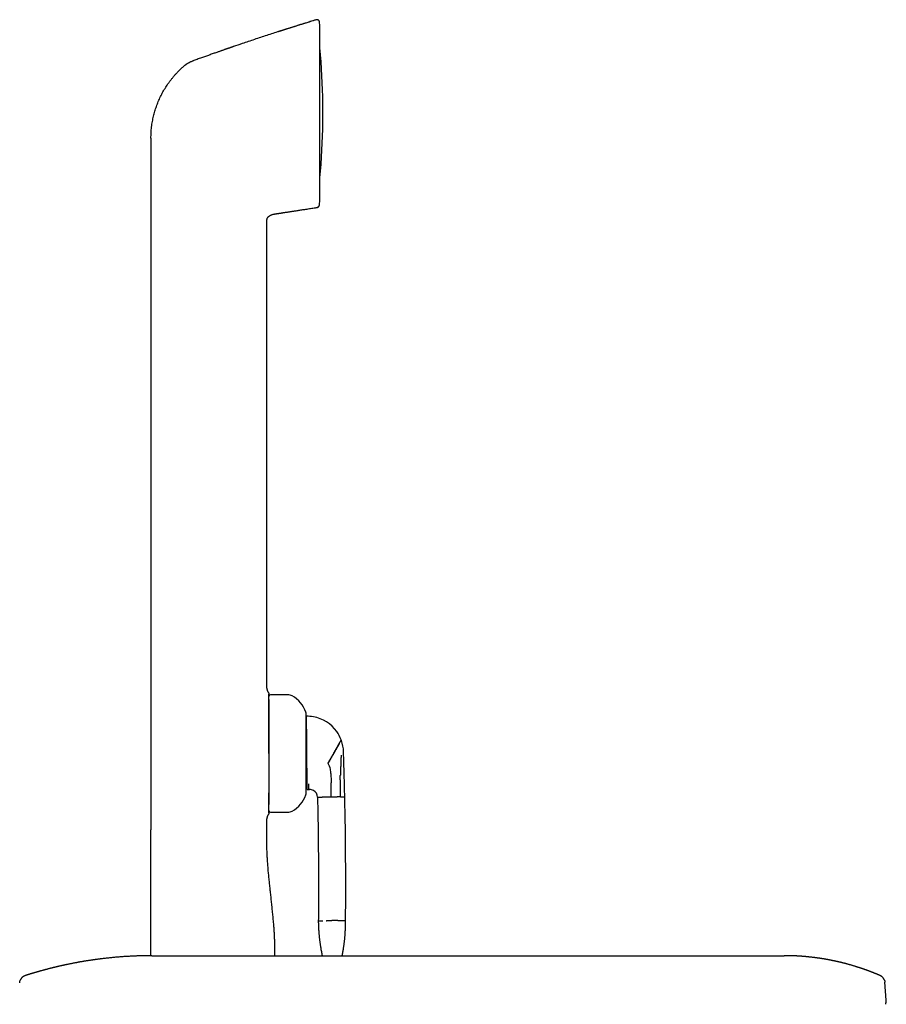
# Model space of a CAD drawing. Header units: millimetres. Extents: x 8 to 740, y 12 to 985.
# Tile 64 of 64: x 574 to 739, y 797 to 985. Entities that reach past the tile are written whole.
import ezdxf

# ---------------------------------------------------------------- set-up
doc = ezdxf.new("R2010")
doc.units = ezdxf.units.MM

msp = doc.modelspace()

# ---------------------------------------------------------------- linework, layer by layer
at = {"color": 7, "linetype": 'Continuous', "lineweight": 30}
for p, q in [((630.6, 984.97), (630.6, 984.98)), ((631.31, 983.92), (631.24, 984.55)), ((631.31, 983.89), (631.31, 983.91)), ((631.31, 950.5), (631.31, 983.89)), ((631.89, 965.43), (631.89, 968.96)), ((599.08, 962.38), (599.08, 949.72)), ((599.08, 949.72), (599.08, 830.32)), ((631.22, 949.61), (631.23, 949.72)), ((631.23, 949.72), (631.31, 950.47)), ((631.23, 949.72), (631.31, 950.47)), ((631.23, 949.72), (631.23, 949.72)), ((631.31, 950.48), (631.31, 950.5)), ((623.07, 947.98), (623.12, 947.98)), ((623.07, 947.98), (623.12, 947.98)), ((623.12, 947.98), (623.31, 948.01)), ((621.2, 857.41), (621.2, 946.53)), ((625.2, 856.12), (621.9, 856.12)), ((633.42, 841.09), (633.43, 839.59)), ((635.96, 840.83), (635.95, 841.26)), ((633.43, 839.59), (633.44, 839.34)), ((633.46, 836.61), (633.44, 839.34)), ((628.89, 838.04), (629.2, 838.05)), ((629.2, 838.05), (629.35, 838.05)), ((630.86, 836.58), (631.72, 836.59)), ((635.21, 836.62), (636.06, 836.63)), ((621.9, 833.72), (625.2, 833.72)), ((621.2, 830.32), (621.2, 832.42)), ((599.26, 806.32), (599.26, 806.32)), ((599.26, 806.32), (719.9, 806.32)), ((599.26, 806.32), (599.26, 806.32)), ((739.36, 797.83), (739.1, 801.26)), ((739.21, 797.04), (739.21, 797.05)), ((739.21, 797.04), (739.21, 797.04)), ((739.21, 797.04), (739.21, 797.04)), ((739.29, 797.23), (739.3, 797.29))]:
    msp.add_line(p, q, dxfattribs=at)
at = {"color": 7, "linetype": 'Continuous', "lineweight": 30, "flags": 128}
msp.add_lwpolyline([(599.08, 806.31), (599.08, 813.82), (599.08, 819.32), (599.08, 824.82), (599.08, 830.32)], dxfattribs=at)
at = {"color": 7, "linetype": 'Continuous', "lineweight": 30}
for centre, radius, start, end in [((631.01, 983.89), 0.3, 0, 2.5065), ((501.9, 967.2), 130, 0.7841, 5.477), ((630.89, 968.96), 1, 0, 0.7841), ((501.9, 967.2), 130, 354.523, 359.2159), ((630.89, 965.43), 1, 359.2159, 0), ((631.01, 950.5), 0.3, 355.4921, 0), ((631.01, 950.5), 0.3, 354, 355.4921), ((621.9, 855.82), 0.3, 90, 180), ((625.2, 854.42), 1.7, 62.0649, 90), ((623.42, 851.06), 5.5, 18.399, 62.0649), ((627.5, 852.42), 1.2, 0, 18.399), ((628.83, 845.04), 7, 79.8537, 90.5287), ((628.83, 845.04), 7, 35.6332, 79.8537), ((627.77, 851.03), 1, 338.8253, 0.5287), ((628.83, 845.04), 7, 20.5688, 35.6332), ((628.83, 845.04), 7, 19.9253, 20.5688), ((628.83, 845.04), 7, 1.511, 19.9253), ((-92.89, 820.79), 729.12, 1.81111, 1.92048), ((629.42, 841.05), 4, 12.5406, 29.8063), ((-92.89, 820.79), 729.12, 1.60819, 1.81111), ((629.42, 841.05), 4, 0.5287, 12.5406), ((-92.89, 820.79), 729.12, 1.24447, 1.57434), ((627.88, 839.04), 1, 0.5287, 34.7113), ((623.42, 838.78), 5.5, 297.9351, 341.601), ((627.5, 837.42), 1.2, 341.601, 0), ((629.36, 836.55), 1.5, 61.4735, 90.5287), ((629.36, 836.55), 1.5, 1.2496, 61.4736), ((-149.34, 820.09), 785.58, 359.48658, 1.20666), ((621.9, 834.02), 0.3, 180, 270), ((625.2, 835.42), 1.7, 270, 297.9351)]:
    msp.add_arc(centre, radius, start, end, dxfattribs=at)
for points, knots in [([(630.6, 984.98), (629.81, 984.74), (628.23, 984.25), (625.88, 983.51), (623.52, 982.76), (621.17, 982), (618.82, 981.22), (616.7, 980.51), (615.36, 980.05), (614.8, 979.86)], [0, 0, 0, 0, 0.14891, 0.29782, 0.446729, 0.595639, 0.744549, 0.893459, 1, 1, 1, 1]), ([(630.6, 984.97), (630.54, 984.96), (630.32, 984.89), (629.95, 984.78), (629.49, 984.63), (629.04, 984.49), (628.61, 984.36), (628.2, 984.23), (627.81, 984.11), (627.44, 984), (627.08, 983.88), (626.73, 983.78), (626.41, 983.67), (626.09, 983.57), (625.8, 983.48), (625.52, 983.39), (625.26, 983.31), (625.03, 983.24), (624.82, 983.17), (624.63, 983.11), (624.46, 983.05), (624.3, 983), (624.16, 982.96), (624.02, 982.92), (623.91, 982.88), (623.81, 982.84), (623.72, 982.82), (623.65, 982.8), (623.6, 982.78), (623.56, 982.76), (623.52, 982.75), (623.49, 982.74), (623.45, 982.73), (623.42, 982.72), (623.38, 982.71), (623.35, 982.7), (623.31, 982.69), (623.28, 982.68), (623.25, 982.67), (623.23, 982.67), (623.22, 982.66)], [0, 0, 0, 0, 0.021821, 0.085346, 0.146595, 0.205567, 0.262263, 0.31573, 0.367002, 0.416079, 0.46296, 0.508535, 0.551824, 0.592828, 0.631546, 0.667978, 0.702126, 0.733987, 0.760448, 0.785095, 0.807929, 0.828948, 0.848154, 0.865252, 0.8806, 0.894198, 0.906047, 0.913859, 0.920674, 0.926972, 0.931639, 0.936349, 0.941186, 0.946225, 0.953369, 0.961124, 0.969593, 0.978857, 0.988977, 1, 1, 1, 1]), ([(631.24, 984.55), (631.24, 984.57), (631.23, 984.6), (631.22, 984.65), (631.2, 984.7), (631.18, 984.75), (631.15, 984.8), (631.11, 984.84), (631.07, 984.88), (631.02, 984.92), (630.97, 984.95), (630.92, 984.97), (630.86, 984.99), (630.8, 985), (630.75, 985), (630.7, 985), (630.65, 984.99), (630.61, 984.98), (630.6, 984.98)], [0, 0, 0, 0, 0.05595, 0.11427, 0.174787, 0.237264, 0.301403, 0.366849, 0.433195, 0.5, 0.566805, 0.633151, 0.698597, 0.762736, 0.825213, 0.88573, 0.94405, 1, 1, 1, 1]), ([(630.6, 984.97), (630.6, 984.97), (630.6, 984.98), (630.6, 984.98), (630.6, 984.98), (630.6, 984.98)], [0, 0, 0, 0, 0.298993, 0.668604, 1, 1, 1, 1]), ([(623.52, 982.75), (623.51, 982.75), (623.49, 982.74), (623.45, 982.73), (623.42, 982.72), (623.38, 982.71), (623.35, 982.7), (623.31, 982.69), (623.28, 982.68), (623.25, 982.67), (623.23, 982.67), (623.22, 982.66)], [0, 0, 0, 0, 0.06891, 0.139662, 0.213365, 0.317873, 0.431311, 0.555202, 0.690716, 0.838752, 1, 1, 1, 1]), ([(614.8, 979.86), (614.79, 979.86), (614.77, 979.85), (614.73, 979.84), (614.7, 979.83), (614.67, 979.82), (614.65, 979.81), (614.63, 979.8), (614.6, 979.79), (614.58, 979.78), (614.55, 979.77), (614.52, 979.76), (614.48, 979.75), (614.42, 979.73), (614.35, 979.7), (614.26, 979.67), (614.16, 979.64), (614.04, 979.59), (613.9, 979.55), (613.75, 979.5), (613.59, 979.44), (613.42, 979.38), (613.23, 979.32), (613.03, 979.25), (612.83, 979.18), (612.61, 979.1), (612.38, 979.02), (612.14, 978.94), (611.89, 978.85), (611.6, 978.75), (611.29, 978.64), (610.94, 978.52), (610.58, 978.39), (610.22, 978.26), (609.85, 978.13), (609.48, 978), (609.1, 977.87), (608.7, 977.73), (608.3, 977.58), (607.87, 977.43), (607.49, 977.29), (607.24, 977.2), (607.14, 977.17)], [0, 0, 0, 0, 0.012991, 0.024222, 0.03372, 0.039732, 0.044821, 0.049035, 0.052455, 0.055234, 0.058539, 0.062676, 0.067773, 0.075011, 0.083582, 0.095234, 0.10869, 0.12395, 0.141015, 0.159885, 0.180174, 0.202203, 0.225973, 0.251483, 0.277339, 0.304766, 0.333764, 0.364335, 0.396476, 0.430189, 0.47194, 0.515873, 0.561988, 0.610286, 0.655253, 0.701959, 0.750405, 0.80059, 0.852515, 0.906178, 0.96158, 1, 1, 1, 1]), ([(600.3, 968.92), (600.36, 969.07), (600.48, 969.39), (600.69, 969.86), (600.9, 970.32), (601.13, 970.78), (601.37, 971.23), (601.63, 971.67), (601.89, 972.1), (602.17, 972.53), (602.46, 972.95), (602.76, 973.36), (603.08, 973.77), (603.4, 974.16), (603.74, 974.54), (604.08, 974.92), (604.44, 975.28), (604.68, 975.52), (604.81, 975.64)], [0, 0, 0, 0, 0.062501, 0.125001, 0.187501, 0.25, 0.3125, 0.375, 0.437501, 0.500001, 0.562502, 0.625002, 0.687501, 0.750001, 0.8125, 0.874999, 0.9375, 1, 1, 1, 1]), ([(606.7, 976.98), (606.64, 976.95), (606.52, 976.89), (606.36, 976.79), (606.21, 976.71), (606.1, 976.64), (606.03, 976.6), (606, 976.58), (605.97, 976.57), (605.94, 976.55), (605.91, 976.53), (605.89, 976.51), (605.86, 976.49), (605.82, 976.47), (605.78, 976.44), (605.73, 976.41), (605.68, 976.37), (605.61, 976.32), (605.54, 976.27), (605.46, 976.21), (605.37, 976.14), (605.3, 976.08), (605.23, 976.02), (605.13, 975.93), (604.99, 975.8), (604.87, 975.69), (604.81, 975.64)], [0, 0, 0, 0, 0.08756, 0.168985, 0.244013, 0.31247, 0.328653, 0.344424, 0.359786, 0.374738, 0.389283, 0.403421, 0.416222, 0.433673, 0.454723, 0.479373, 0.510188, 0.54526, 0.584605, 0.628246, 0.676208, 0.722663, 0.756057, 0.789498, 0.894789, 1, 1, 1, 1]), ([(606.7, 976.98), (606.77, 977.01), (606.92, 977.08), (607.07, 977.14), (607.14, 977.17)], [0, 0, 0, 0, 0.5004397, 1, 1, 1, 1]), ([(607.14, 977.17), (607.14, 977.17), (607.14, 977.17), (607.14, 977.17), (607.14, 977.17)], [0, 0, 0, 0, 0.4555297, 1, 1, 1, 1]), ([(599.08, 962.38), (599.08, 962.56), (599.09, 962.91), (599.11, 963.45), (599.15, 963.98), (599.2, 964.51), (599.28, 965.04), (599.36, 965.57), (599.46, 966.08), (599.57, 966.58), (599.69, 967.05), (599.82, 967.52), (599.97, 967.99), (600.12, 968.46), (600.24, 968.76), (600.3, 968.92)], [0, 0, 0, 0, 0.0799998, 0.1599998, 0.2399998, 0.3199999, 0.3999996, 0.4799989, 0.5599981, 0.6333313, 0.7066649, 0.7799987, 0.8533326, 0.9266663, 1, 1, 1, 1]), ([(630.8, 949.18), (630.83, 949.19), (630.89, 949.2), (630.97, 949.24), (631.04, 949.29), (631.1, 949.35), (631.15, 949.41), (631.18, 949.49), (631.21, 949.56), (631.21, 949.6), (631.22, 949.63)], [0, 0, 0, 0, 0.132564, 0.267022, 0.401143, 0.532718, 0.659763, 0.780677, 0.894313, 1, 1, 1, 1]), ([(630.8, 949.17), (630.83, 949.18), (630.88, 949.19), (630.95, 949.22), (631.02, 949.27), (631.08, 949.32), (631.14, 949.39), (631.18, 949.46), (631.21, 949.54), (631.21, 949.59), (631.22, 949.61)], [0, 0, 0, 0, 0.119158, 0.243186, 0.370688, 0.5, 0.629312, 0.756814, 0.880842, 1, 1, 1, 1]), ([(631.22, 949.61), (631.22, 949.61), (631.22, 949.62), (631.22, 949.62), (631.22, 949.62)], [0, 0, 0, 0, 0.871592, 1, 1, 1, 1]), ([(621.21, 946.81), (621.21, 946.83), (621.22, 946.89), (621.24, 946.98), (621.28, 947.09), (621.32, 947.19), (621.39, 947.29), (621.46, 947.38), (621.54, 947.45), (621.63, 947.52), (621.73, 947.59), (621.84, 947.65), (621.98, 947.72), (622.14, 947.78), (622.3, 947.83), (622.46, 947.87), (622.63, 947.9), (622.8, 947.93), (622.94, 947.96), (623.03, 947.97), (623.07, 947.98)], [0, 0, 0, 0, 0.0252508, 0.0729625, 0.1207011, 0.1683769, 0.2161027, 0.2639638, 0.311801, 0.3594525, 0.4070944, 0.4548208, 0.5264598, 0.5981679, 0.6698371, 0.7414264, 0.8128834, 0.8842987, 0.9557345, 1, 1, 1, 1]), ([(623.31, 948.01), (623.32, 948.01), (623.35, 948.02), (623.39, 948.02), (623.44, 948.03), (623.5, 948.04), (623.56, 948.05), (623.62, 948.06), (623.67, 948.07), (623.73, 948.08), (623.81, 948.09), (623.9, 948.1), (624.01, 948.12), (624.13, 948.14), (624.26, 948.16), (624.41, 948.18), (624.57, 948.2), (624.74, 948.23), (624.93, 948.26), (625.13, 948.29), (625.37, 948.32), (625.62, 948.36), (625.9, 948.4), (626.19, 948.45), (626.49, 948.49), (626.81, 948.54), (627.15, 948.6), (627.5, 948.65), (627.87, 948.71), (628.25, 948.77), (628.66, 948.83), (629.09, 948.9), (629.53, 948.97), (629.98, 949.04), (630.41, 949.11), (630.68, 949.16), (630.8, 949.18)], [0, 0, 0, 0, 0.01437, 0.026994, 0.038102, 0.048031, 0.057243, 0.064036, 0.071005, 0.078806, 0.087823, 0.10019, 0.114292, 0.130131, 0.147705, 0.167015, 0.187669, 0.209998, 0.234001, 0.259678, 0.291002, 0.324504, 0.360183, 0.398039, 0.438072, 0.479509, 0.523046, 0.568682, 0.616419, 0.667295, 0.720356, 0.775605, 0.833039, 0.892659, 0.954466, 1, 1, 1, 1]), ([(630.8, 949.18), (630.8, 949.18), (630.8, 949.18), (630.8, 949.18), (630.8, 949.18)], [0, 0, 0, 0, 0.940603, 1, 1, 1, 1]), ([(630.8, 949.18), (630.8, 949.18), (630.8, 949.18), (630.8, 949.18), (630.8, 949.18)], [0, 0, 0, 0, 0.735834, 1, 1, 1, 1]), ([(621.2, 946.53), (621.2, 946.57), (621.2, 946.65), (621.2, 946.74), (621.21, 946.79), (621.21, 946.81)], [0, 0, 0, 0, 0.401422, 0.802592, 1, 1, 1, 1]), ([(621.2, 857.41), (621.2, 857.39), (621.2, 857.33), (621.21, 857.24), (621.22, 857.15), (621.24, 857.05), (621.28, 856.94), (621.32, 856.84), (621.37, 856.73), (621.43, 856.63), (621.48, 856.57), (621.5, 856.54)], [0, 0, 0, 0, 0.088611, 0.181326, 0.280821, 0.388384, 0.503959, 0.624051, 0.748566, 0.874844, 1, 1, 1, 1]), ([(621.5, 856.54), (621.52, 856.51), (621.55, 856.47), (621.58, 856.39), (621.6, 856.31), (621.6, 856.26), (621.6, 856.23)], [0, 0, 0, 0, 0.248339, 0.499998, 0.751658, 1, 1, 1, 1]), ([(621.6, 855.25), (621.6, 855.26), (621.6, 855.29), (621.6, 855.33), (621.6, 855.37), (621.6, 855.41), (621.6, 855.44), (621.6, 855.48), (621.6, 855.51), (621.6, 855.53), (621.6, 855.55), (621.6, 855.56), (621.6, 855.57), (621.6, 855.58), (621.6, 855.58), (621.6, 855.58), (621.6, 855.58), (621.6, 855.59), (621.6, 855.61), (621.6, 855.64), (621.6, 855.69), (621.6, 855.75), (621.6, 855.81), (621.6, 855.87), (621.6, 855.92), (621.6, 855.98), (621.6, 856.03), (621.6, 856.08), (621.6, 856.13), (621.6, 856.16), (621.6, 856.19), (621.6, 856.22), (621.6, 856.23), (621.6, 856.23), (621.6, 856.23)], [0, 0, 0, 0, 0.023975, 0.055289, 0.090412, 0.112893, 0.141167, 0.169137, 0.193043, 0.208242, 0.221176, 0.231844, 0.234926, 0.237751, 0.24032, 0.242631, 0.244686, 0.246483, 0.250583, 0.286005, 0.319993, 0.372115, 0.420463, 0.465043, 0.508929, 0.561287, 0.617637, 0.671824, 0.723886, 0.77845, 0.83544, 0.891302, 0.946125, 1, 1, 1, 1]), ([(621.6, 844.92), (621.6, 845.06), (621.6, 845.34), (621.6, 845.76), (621.6, 846.17), (621.6, 846.59), (621.6, 847), (621.6, 847.41), (621.6, 847.82), (621.6, 848.21), (621.6, 848.58), (621.6, 848.94), (621.6, 849.29), (621.6, 849.63), (621.6, 849.96), (621.6, 850.29), (621.6, 850.6), (621.6, 850.91), (621.6, 851.22), (621.6, 851.52), (621.6, 851.82), (621.6, 852.11), (621.6, 852.39), (621.6, 852.66), (621.6, 852.92), (621.6, 853.17), (621.6, 853.41), (621.6, 853.65), (621.6, 853.89), (621.6, 854.12), (621.6, 854.35), (621.6, 854.56), (621.6, 854.75), (621.6, 854.93), (621.6, 855.1), (621.6, 855.2), (621.6, 855.25)], [0, 0, 0, 0, 0.031566, 0.063033, 0.094439, 0.125825, 0.157343, 0.188704, 0.21995, 0.251121, 0.279704, 0.308059, 0.336219, 0.364217, 0.392086, 0.419366, 0.446586, 0.473781, 0.500984, 0.528964, 0.556912, 0.58486, 0.612843, 0.640822, 0.668219, 0.69559, 0.722968, 0.750385, 0.781623, 0.812794, 0.843948, 0.87513, 0.906577, 0.937953, 0.969308, 1, 1, 1, 1]), ([(621.6, 855.24), (621.6, 855.22), (621.6, 855.15), (621.6, 855.03), (621.6, 854.88), (621.6, 854.73), (621.6, 854.57), (621.6, 854.4), (621.6, 854.25), (621.6, 854.08), (621.6, 853.9), (621.6, 853.72), (621.6, 853.53), (621.6, 853.34), (621.6, 853.15), (621.6, 852.95), (621.6, 852.75), (621.6, 852.54), (621.6, 852.32), (621.6, 852.1), (621.6, 851.88), (621.6, 851.62), (621.6, 851.31), (621.6, 850.95), (621.6, 850.58), (621.6, 850.23), (621.6, 849.91), (621.6, 849.63), (621.6, 849.34), (621.6, 849.05), (621.6, 848.75), (621.6, 848.44), (621.6, 848.15), (621.6, 847.88), (621.6, 847.62), (621.6, 847.36), (621.6, 847.1), (621.6, 846.84), (621.6, 846.58), (621.6, 846.28), (621.6, 845.95), (621.6, 845.58), (621.6, 845.22), (621.6, 844.85), (621.6, 844.48), (621.6, 844.09), (621.6, 843.67), (621.6, 843.22), (621.6, 842.78), (621.6, 842.34), (621.6, 841.93), (621.6, 841.55), (621.6, 841.19), (621.6, 840.84), (621.6, 840.5), (621.6, 840.16), (621.6, 839.84), (621.6, 839.55), (621.6, 839.27), (621.6, 839.01), (621.6, 838.75), (621.6, 838.49), (621.6, 838.24), (621.6, 838), (621.6, 837.77), (621.6, 837.55), (621.6, 837.33), (621.6, 837.12), (621.6, 836.92), (621.6, 836.72), (621.6, 836.53), (621.6, 836.32), (621.6, 836.08), (621.6, 835.83), (621.6, 835.6), (621.6, 835.4), (621.6, 835.26), (621.6, 835.2), (621.6, 835.18)], [0, 0, 0, 0, 0.00943, 0.024045, 0.038663, 0.0533, 0.067974, 0.080281, 0.092564, 0.104834, 0.1171, 0.129373, 0.141663, 0.15398, 0.165556, 0.177112, 0.188656, 0.200197, 0.211743, 0.223303, 0.234885, 0.245901, 0.263028, 0.280138, 0.297261, 0.314422, 0.326898, 0.339353, 0.351797, 0.364243, 0.3767, 0.38918, 0.402228, 0.412608, 0.422976, 0.43334, 0.443704, 0.454076, 0.464462, 0.474867, 0.489223, 0.503548, 0.517859, 0.532173, 0.546505, 0.560872, 0.578462, 0.59601, 0.613547, 0.631102, 0.648706, 0.663368, 0.677999, 0.692614, 0.707231, 0.721868, 0.736542, 0.748849, 0.761133, 0.773402, 0.785668, 0.797941, 0.810231, 0.822548, 0.834124, 0.84568, 0.857224, 0.868765, 0.880311, 0.891871, 0.903453, 0.914469, 0.931596, 0.948707, 0.965829, 0.98299, 0.995466, 1, 1, 1, 1]), ([(628.7, 837.42), (628.7, 837.42), (628.7, 837.42), (628.7, 837.43), (628.7, 837.45), (628.7, 837.48), (628.7, 837.52), (628.7, 837.57), (628.7, 837.63), (628.7, 837.7), (628.7, 837.77), (628.7, 837.86), (628.7, 837.96), (628.7, 838.08), (628.7, 838.21), (628.7, 838.35), (628.7, 838.48), (628.7, 838.62), (628.7, 838.76), (628.7, 838.91), (628.7, 839.07), (628.7, 839.23), (628.7, 839.38), (628.7, 839.53), (628.7, 839.68), (628.7, 839.83), (628.7, 839.99), (628.7, 840.18), (628.7, 840.39), (628.7, 840.64), (628.7, 840.89), (628.7, 841.15), (628.7, 841.41), (628.7, 841.69), (628.7, 841.97), (628.7, 842.26), (628.7, 842.55), (628.7, 842.84), (628.7, 843.14), (628.7, 843.45), (628.7, 843.75), (628.7, 844.06), (628.7, 844.35), (628.7, 844.62), (628.7, 844.87), (628.7, 845.12), (628.7, 845.38), (628.7, 845.63), (628.7, 845.89), (628.7, 846.15), (628.7, 846.41), (628.7, 846.68), (628.7, 846.94), (628.7, 847.2), (628.7, 847.46), (628.7, 847.73), (628.7, 848.01), (628.7, 848.28), (628.7, 848.54), (628.7, 848.77), (628.7, 848.99), (628.7, 849.2), (628.7, 849.41), (628.7, 849.62), (628.7, 849.8), (628.7, 849.98), (628.7, 850.13), (628.7, 850.28), (628.7, 850.43), (628.7, 850.57), (628.7, 850.73), (628.7, 850.9), (628.7, 851.08), (628.7, 851.25), (628.7, 851.4), (628.7, 851.55), (628.7, 851.69), (628.7, 851.82), (628.7, 851.93), (628.7, 852.04), (628.7, 852.13), (628.7, 852.21), (628.7, 852.28), (628.7, 852.33), (628.7, 852.37), (628.7, 852.4), (628.7, 852.41), (628.7, 852.42), (628.7, 852.42), (628.7, 852.42)], [0, 0, 0, 0, 0.008663, 0.019368, 0.030088, 0.040835, 0.052372, 0.063887, 0.075395, 0.086911, 0.09845, 0.109578, 0.122385, 0.135181, 0.147987, 0.160824, 0.171706, 0.182569, 0.193426, 0.204291, 0.215175, 0.22649, 0.235544, 0.244589, 0.253631, 0.262678, 0.271737, 0.280816, 0.293694, 0.306544, 0.319386, 0.332243, 0.345136, 0.358289, 0.371412, 0.384527, 0.397657, 0.410825, 0.423978, 0.437101, 0.450216, 0.463346, 0.476514, 0.487248, 0.497961, 0.508663, 0.519368, 0.530088, 0.540835, 0.552372, 0.563887, 0.575395, 0.586911, 0.59845, 0.609578, 0.622385, 0.635181, 0.647987, 0.660824, 0.671706, 0.682569, 0.693426, 0.704291, 0.715175, 0.72649, 0.735544, 0.744589, 0.753631, 0.762678, 0.771737, 0.780816, 0.793694, 0.806544, 0.819386, 0.832243, 0.845136, 0.858289, 0.871412, 0.884527, 0.897657, 0.910825, 0.923978, 0.937101, 0.950216, 0.963346, 0.976514, 0.987248, 0.997961, 1, 1, 1, 1]), ([(628.77, 851.15), (628.77, 851.19), (628.77, 851.28), (628.77, 851.4), (628.77, 851.5), (628.77, 851.6), (628.76, 851.69), (628.76, 851.77), (628.76, 851.83), (628.76, 851.89), (628.76, 851.94), (628.76, 851.98), (628.76, 852.01), (628.76, 852.03), (628.76, 852.04), (628.76, 852.04), (628.76, 852.04)], [0, 0, 0, 0, 0.073013, 0.146027, 0.219342, 0.292657, 0.365664, 0.438671, 0.511944, 0.585216, 0.65411, 0.723017, 0.791912, 0.86127, 0.930642, 1, 1, 1, 1]), ([(628.83, 845.04), (628.83, 845.11), (628.82, 845.24), (628.82, 845.44), (628.82, 845.64), (628.82, 845.84), (628.82, 846.04), (628.82, 846.25), (628.81, 846.47), (628.81, 846.69), (628.81, 846.92), (628.81, 847.16), (628.8, 847.38), (628.8, 847.6), (628.8, 847.81), (628.8, 848.02), (628.8, 848.23), (628.8, 848.42), (628.79, 848.62), (628.79, 848.81), (628.79, 849.02), (628.79, 849.24), (628.79, 849.48), (628.78, 849.7), (628.78, 849.92), (628.78, 850.13), (628.78, 850.32), (628.78, 850.51), (628.77, 850.67), (628.77, 850.81), (628.77, 850.93), (628.77, 851.04), (628.77, 851.11), (628.77, 851.15)], [0, 0, 0, 0, 0.024695, 0.049456, 0.074217, 0.099046, 0.123803, 0.14856, 0.177705, 0.206863, 0.236009, 0.26757, 0.299132, 0.328509, 0.357887, 0.387495, 0.417104, 0.44704, 0.476976, 0.50713, 0.537284, 0.578361, 0.61944, 0.660939, 0.702439, 0.744529, 0.786619, 0.829095, 0.871571, 0.903631, 0.935738, 0.967846, 1, 1, 1, 1]), ([(632.87, 843.08), (632.9, 843.13), (632.96, 843.24), (633.06, 843.41), (633.15, 843.58), (633.25, 843.75), (633.35, 843.92), (633.45, 844.09), (633.54, 844.27), (633.64, 844.44), (633.74, 844.62), (633.85, 844.8), (633.95, 844.98), (634.05, 845.15), (634.14, 845.32), (634.24, 845.49), (634.33, 845.66), (634.42, 845.82), (634.51, 845.97), (634.6, 846.12), (634.68, 846.26), (634.75, 846.4), (634.82, 846.52), (634.89, 846.63), (634.95, 846.74), (635.01, 846.85), (635.04, 846.91), (635.06, 846.94)], [0, 0, 0, 0, 0.0278297, 0.0561561, 0.0850574, 0.1146149, 0.144911, 0.1760271, 0.208042, 0.2410294, 0.2767034, 0.3135859, 0.3517324, 0.3911852, 0.4319721, 0.4741061, 0.5175845, 0.5623889, 0.6084861, 0.6558277, 0.7043518, 0.7539833, 0.8017156, 0.8502743, 0.8995714, 0.9495129, 1, 1, 1, 1]), ([(632.89, 843.04), (632.92, 843.09), (632.99, 843.2), (633.08, 843.37), (633.18, 843.54), (633.28, 843.71), (633.38, 843.88), (633.47, 844.06), (633.57, 844.23), (633.67, 844.4), (633.77, 844.58), (633.88, 844.76), (633.98, 844.93), (634.08, 845.1), (634.17, 845.27), (634.27, 845.44), (634.36, 845.6), (634.45, 845.76), (634.54, 845.91), (634.62, 846.06), (634.7, 846.2), (634.78, 846.33), (634.85, 846.45), (634.91, 846.56), (634.97, 846.67), (635.03, 846.77), (635.06, 846.83), (635.08, 846.86)], [0, 0, 0, 0, 0.028315, 0.057082, 0.086381, 0.116295, 0.146904, 0.178285, 0.21051, 0.243643, 0.279401, 0.31637, 0.354615, 0.394174, 0.435064, 0.477289, 0.520831, 0.565659, 0.611727, 0.658976, 0.707332, 0.756708, 0.804107, 0.852234, 0.900992, 0.950282, 1, 1, 1, 1]), ([(635.06, 846.94), (635.08, 846.97), (635.12, 847.04), (635.17, 847.14), (635.22, 847.22), (635.26, 847.29), (635.29, 847.35), (635.32, 847.41), (635.35, 847.45), (635.37, 847.48), (635.38, 847.5), (635.38, 847.5), (635.38, 847.5)], [0, 0, 0, 0, 0.093715, 0.188133, 0.282974, 0.377957, 0.472808, 0.567262, 0.677727, 0.786901, 0.894432, 1, 1, 1, 1]), ([(628.88, 838.94), (628.88, 838.98), (628.88, 839.05), (628.88, 839.17), (628.88, 839.3), (628.88, 839.45), (628.88, 839.62), (628.87, 839.81), (628.87, 840.01), (628.87, 840.23), (628.87, 840.46), (628.87, 840.7), (628.86, 840.96), (628.86, 841.19), (628.86, 841.38), (628.86, 841.57), (628.86, 841.8), (628.85, 842.06), (628.85, 842.31), (628.85, 842.54), (628.85, 842.79), (628.84, 843.03), (628.84, 843.27), (628.84, 843.53), (628.84, 843.8), (628.84, 844.1), (628.83, 844.37), (628.83, 844.61), (628.83, 844.83), (628.83, 844.97), (628.83, 845.04)], [0, 0, 0, 0, 0.034432, 0.068921, 0.10341, 0.137958, 0.180596, 0.223232, 0.266267, 0.309301, 0.352966, 0.39663, 0.440776, 0.484921, 0.508986, 0.533052, 0.573477, 0.613901, 0.646716, 0.67953, 0.712665, 0.7458, 0.777048, 0.808296, 0.84528, 0.882289, 0.919271, 0.946177, 0.973094, 1, 1, 1, 1]), ([(635.35, 844.6), (635.34, 844.47), (635.34, 844.2), (635.33, 843.74), (635.31, 843.41), (635.31, 843.2)], [0, 0, 0, 0, 0.284665, 0.565775, 1, 1, 1, 1]), ([(635.31, 843.2), (635.3, 842.97), (635.28, 842.51), (635.25, 841.87), (635.23, 841.29), (635.22, 840.94), (635.21, 840.77)], [0, 0, 0, 0, 0.285391, 0.566308, 0.784253, 1, 1, 1, 1]), ([(635.19, 840.38), (635.19, 840.4), (635.19, 840.44), (635.19, 840.49), (635.2, 840.54), (635.2, 840.6), (635.21, 840.68), (635.21, 840.74), (635.21, 840.77)], [0, 0, 0, 0, 0.136932, 0.275376, 0.419204, 0.561144, 0.780661, 1, 1, 1, 1]), ([(635.21, 836.62), (635.21, 836.85), (635.22, 837.32), (635.23, 838.02), (635.23, 838.77), (635.22, 839.55), (635.2, 840.1), (635.19, 840.38)], [0, 0, 0, 0, 0.1856339, 0.3722814, 0.5599691, 0.7807831, 1, 1, 1, 1]), ([(628.89, 838.04), (628.89, 838.04), (628.89, 838.05), (628.89, 838.06), (628.89, 838.07), (628.89, 838.1), (628.89, 838.14), (628.89, 838.19), (628.89, 838.24), (628.89, 838.31), (628.89, 838.39), (628.89, 838.48), (628.89, 838.58), (628.88, 838.68), (628.88, 838.81), (628.88, 838.89), (628.88, 838.94)], [0, 0, 0, 0, 0.054629, 0.109258, 0.182158, 0.255073, 0.327973, 0.40143, 0.474902, 0.548358, 0.623278, 0.698216, 0.773134, 0.84875, 0.924386, 1, 1, 1, 1]), ([(629.2, 838.05), (629.2, 838.05), (629.2, 838.05), (629.2, 838.08), (629.2, 838.11), (629.2, 838.17), (629.2, 838.24), (629.2, 838.32), (629.21, 838.42), (629.21, 838.53), (629.21, 838.66), (629.22, 838.8), (629.22, 838.95), (629.22, 839.07), (629.22, 839.12)], [0, 0, 0, 0, 0.075766, 0.15254, 0.230316, 0.309087, 0.388763, 0.469111, 0.55, 0.639439, 0.729251, 0.819401, 0.909712, 1, 1, 1, 1]), ([(621.6, 834.59), (621.6, 834.63), (621.6, 834.72), (621.6, 834.87), (621.6, 835.03), (621.6, 835.2), (621.6, 835.38), (621.6, 835.57), (621.6, 835.77), (621.6, 835.98), (621.6, 836.21), (621.6, 836.46), (621.6, 836.74), (621.6, 837.03), (621.6, 837.25), (621.6, 837.39), (621.6, 837.42)], [0, 0, 0, 0, 0.073237, 0.146386, 0.219538, 0.292783, 0.36587, 0.437308, 0.508681, 0.580075, 0.651572, 0.73274, 0.81374, 0.894694, 0.975726, 1, 1, 1, 1]), ([(630.86, 836.58), (630.88, 835.48), (630.93, 833.28), (630.98, 829.98), (631.01, 826.68), (631.03, 823.32), (631.04, 819.92), (631.03, 816.46), (631.02, 814.15), (631.01, 813)], [0, 0, 0, 0, 0.139996, 0.279997, 0.419999, 0.560002, 0.706671, 0.853338, 1, 1, 1, 1]), ([(632.34, 836.6), (632.3, 836.59), (632.23, 836.59), (632.12, 836.59), (632.02, 836.59), (631.93, 836.59), (631.86, 836.59), (631.8, 836.59), (631.75, 836.59), (631.73, 836.59), (631.72, 836.59)], [0, 0, 0, 0, 0.131904, 0.262655, 0.391776, 0.518841, 0.643479, 0.765379, 0.884286, 1, 1, 1, 1]), ([(633.46, 836.61), (633.41, 836.61), (633.32, 836.6), (633.17, 836.6), (633.03, 836.6), (632.89, 836.6), (632.74, 836.6), (632.6, 836.6), (632.47, 836.6), (632.39, 836.6), (632.34, 836.6)], [0, 0, 0, 0, 0.1181763, 0.2391996, 0.3626777, 0.4881647, 0.6151703, 0.7431718, 0.8716291, 1, 1, 1, 1]), ([(634.58, 836.62), (634.54, 836.62), (634.45, 836.61), (634.32, 836.61), (634.18, 836.61), (634.04, 836.61), (633.89, 836.61), (633.75, 836.61), (633.6, 836.61), (633.51, 836.61), (633.46, 836.61)], [0, 0, 0, 0, 0.128371, 0.256828, 0.38483, 0.511835, 0.637322, 0.7608, 0.881824, 1, 1, 1, 1]), ([(635.21, 836.62), (635.2, 836.62), (635.17, 836.62), (635.12, 836.62), (635.06, 836.62), (634.99, 836.62), (634.9, 836.62), (634.81, 836.62), (634.7, 836.62), (634.62, 836.62), (634.58, 836.62)], [0, 0, 0, 0, 0.115714, 0.234621, 0.356521, 0.481159, 0.608224, 0.737345, 0.868096, 1, 1, 1, 1]), ([(621.6, 833.61), (621.6, 833.61), (621.6, 833.61), (621.6, 833.63), (621.6, 833.66), (621.6, 833.7), (621.6, 833.74), (621.6, 833.78), (621.6, 833.82), (621.6, 833.86), (621.6, 833.9), (621.6, 833.95), (621.6, 834), (621.6, 834.05), (621.6, 834.11), (621.6, 834.15), (621.6, 834.18), (621.6, 834.2), (621.6, 834.21), (621.6, 834.22), (621.6, 834.24), (621.6, 834.25), (621.6, 834.26), (621.6, 834.27), (621.6, 834.29), (621.6, 834.3), (621.6, 834.33), (621.6, 834.35), (621.6, 834.38), (621.6, 834.41), (621.6, 834.43), (621.6, 834.46), (621.6, 834.49), (621.6, 834.52), (621.6, 834.56), (621.6, 834.58), (621.6, 834.59)], [0, 0, 0, 0, 0.060245, 0.121928, 0.185181, 0.250004, 0.308258, 0.347902, 0.388754, 0.430829, 0.474142, 0.513716, 0.549641, 0.59288, 0.639297, 0.688896, 0.698606, 0.70843, 0.718366, 0.728416, 0.738579, 0.748839, 0.75312, 0.76269, 0.774488, 0.788513, 0.804316, 0.822231, 0.84226, 0.864402, 0.885418, 0.90372, 0.921092, 0.950522, 0.976825, 1, 1, 1, 1]), ([(621.5, 833.3), (621.48, 833.27), (621.43, 833.21), (621.37, 833.1), (621.32, 832.99), (621.27, 832.89), (621.24, 832.78), (621.22, 832.69), (621.21, 832.6), (621.2, 832.51), (621.2, 832.45), (621.2, 832.42)], [0, 0, 0, 0, 0.12745, 0.256009, 0.382634, 0.504538, 0.619569, 0.724706, 0.82209, 0.912997, 1, 1, 1, 1]), ([(621.6, 833.61), (621.6, 833.58), (621.6, 833.53), (621.58, 833.45), (621.55, 833.37), (621.52, 833.33), (621.5, 833.3)], [0, 0, 0, 0, 0.248342, 0.500003, 0.751662, 1, 1, 1, 1]), ([(622.71, 806.32), (622.71, 806.52), (622.72, 806.99), (622.72, 807.73), (622.71, 808.53), (622.69, 809.32), (622.65, 810.1), (622.61, 810.88), (622.56, 811.65), (622.49, 812.52), (622.4, 813.5), (622.29, 814.59), (622.18, 815.67), (622.07, 816.74), (621.96, 817.79), (621.85, 818.8), (621.74, 819.78), (621.64, 820.76), (621.54, 821.74), (621.45, 822.73), (621.37, 823.72), (621.3, 824.65), (621.25, 825.51), (621.22, 826.31), (621.19, 827.1), (621.18, 827.91), (621.19, 828.71), (621.2, 829.51), (621.2, 830.05), (621.2, 830.32)], [0, 0, 0, 0, 0.025246, 0.058555, 0.091764, 0.124844, 0.157204, 0.189435, 0.221532, 0.253494, 0.298947, 0.344199, 0.389295, 0.434286, 0.479225, 0.520077, 0.560969, 0.601939, 0.643027, 0.684267, 0.725695, 0.767344, 0.800227, 0.833244, 0.866395, 0.899676, 0.933057, 0.966506, 1, 1, 1, 1]), ([(631.01, 813), (631.01, 813), (631.01, 813), (631.04, 813), (631.07, 813), (631.12, 813), (631.19, 813), (631.27, 813), (631.37, 813), (631.47, 813), (631.59, 813), (631.72, 813.01), (631.81, 813.01), (631.86, 813.01)], [0, 0, 0, 0, 0.0930984, 0.1862898, 0.279559, 0.3728907, 0.4662695, 0.5596799, 0.6477678, 0.7358569, 0.8239341, 0.9119862, 1, 1, 1, 1]), ([(631.01, 813), (631.01, 812.94), (631.01, 812.84), (631.01, 812.68), (631.02, 812.54), (631.02, 812.4), (631.02, 812.27), (631.03, 812.13), (631.03, 811.98), (631.04, 811.82), (631.05, 811.69), (631.05, 811.6), (631.05, 811.53), (631.06, 811.45), (631.06, 811.36), (631.07, 811.27), (631.08, 811.15), (631.09, 811.02), (631.1, 810.86), (631.11, 810.69), (631.13, 810.51), (631.14, 810.31), (631.16, 810.09), (631.19, 809.86), (631.21, 809.61), (631.24, 809.35), (631.28, 809.08), (631.32, 808.79), (631.36, 808.49), (631.41, 808.18), (631.46, 807.85), (631.52, 807.5), (631.59, 807.13), (631.66, 806.76), (631.72, 806.48), (631.75, 806.34), (631.75, 806.32)], [0, 0, 0, 0, 0.024432, 0.04721, 0.068564, 0.088804, 0.107931, 0.12596, 0.152385, 0.176543, 0.198433, 0.208526, 0.21846, 0.229798, 0.242695, 0.257151, 0.273167, 0.294046, 0.317093, 0.342309, 0.369693, 0.399805, 0.432165, 0.466775, 0.503635, 0.542743, 0.583342, 0.626108, 0.671041, 0.718138, 0.768425, 0.820959, 0.875738, 0.932756, 0.992008, 1, 1, 1, 1]), ([(632.49, 813.01), (632.53, 813.01), (632.61, 813.01), (632.75, 813.02), (632.89, 813.02), (633.03, 813.02), (633.17, 813.02), (633.32, 813.02), (633.46, 813.02), (633.56, 813.02), (633.61, 813.02)], [0, 0, 0, 0, 0.128371, 0.256828, 0.38483, 0.511835, 0.637322, 0.7608, 0.881824, 1, 1, 1, 1]), ([(634.72, 813.03), (634.68, 813.03), (634.6, 813.03), (634.46, 813.03), (634.32, 813.03), (634.18, 813.03), (634.04, 813.03), (633.89, 813.03), (633.75, 813.02), (633.65, 813.02), (633.61, 813.02)], [0, 0, 0, 0, 0.128371, 0.256828, 0.38483, 0.511835, 0.637322, 0.7608, 0.881824, 1, 1, 1, 1]), ([(634.72, 813.03), (634.76, 813.03), (634.84, 813.03), (634.95, 813.04), (635.05, 813.04), (635.13, 813.04), (635.21, 813.04), (635.27, 813.04), (635.32, 813.04), (635.34, 813.04), (635.35, 813.04)], [0, 0, 0, 0, 0.131904, 0.262655, 0.391776, 0.518841, 0.643479, 0.765379, 0.884286, 1, 1, 1, 1]), ([(635.35, 813.04), (635.4, 813.04), (635.51, 813.04), (635.64, 813.04), (635.76, 813.04), (635.87, 813.04), (635.96, 813.04), (636.04, 813.05), (636.1, 813.05), (636.15, 813.05), (636.18, 813.05), (636.2, 813.05), (636.2, 813.05), (636.2, 813.05)], [0, 0, 0, 0, 0.093349, 0.18674, 0.280158, 0.373587, 0.46701, 0.560413, 0.648446, 0.736434, 0.824365, 0.912224, 1, 1, 1, 1]), ([(635.57, 806.32), (635.58, 806.33), (635.6, 806.46), (635.65, 806.7), (635.71, 807.05), (635.77, 807.39), (635.82, 807.7), (635.86, 808), (635.9, 808.28), (635.94, 808.55), (635.97, 808.8), (636, 809.06), (636.03, 809.3), (636.05, 809.54), (636.07, 809.77), (636.09, 809.98), (636.11, 810.18), (636.12, 810.36), (636.13, 810.52), (636.14, 810.66), (636.15, 810.78), (636.15, 810.89), (636.16, 810.98), (636.16, 811.08), (636.17, 811.18), (636.17, 811.28), (636.18, 811.44), (636.19, 811.67), (636.2, 811.93), (636.2, 812.17), (636.2, 812.36), (636.2, 812.51), (636.21, 812.62), (636.21, 812.7), (636.21, 812.78), (636.21, 812.84), (636.21, 812.9), (636.2, 812.97), (636.2, 813.02), (636.2, 813.05)], [0, 0, 0, 0, 0.003721, 0.058131, 0.110484, 0.160777, 0.209004, 0.25258, 0.294316, 0.334209, 0.372257, 0.40846, 0.446684, 0.482607, 0.516228, 0.547547, 0.576565, 0.603281, 0.627695, 0.649809, 0.666121, 0.680907, 0.694823, 0.708989, 0.723423, 0.738125, 0.753096, 0.795646, 0.84022, 0.870301, 0.898825, 0.925729, 0.937054, 0.948845, 0.961784, 0.969947, 0.978511, 0.988304, 1, 1, 1, 1]), ([(599.26, 806.31), (599.24, 806.31), (599.18, 806.32), (599.07, 806.32), (598.92, 806.32), (598.78, 806.32), (598.63, 806.32), (598.47, 806.32), (598.31, 806.32), (598.15, 806.31), (597.99, 806.31), (597.83, 806.31), (597.66, 806.31), (597.48, 806.3), (597.28, 806.3), (597.06, 806.29), (596.83, 806.29), (596.61, 806.28), (596.39, 806.27), (596.17, 806.26), (595.95, 806.25), (595.66, 806.24), (595.31, 806.22), (594.9, 806.2), (594.51, 806.18), (594.11, 806.15), (593.72, 806.13), (593.32, 806.1), (592.93, 806.07), (592.54, 806.03), (592.15, 806), (591.76, 805.96), (591.37, 805.92), (590.97, 805.88), (590.56, 805.84), (590.17, 805.79), (589.78, 805.75), (589.46, 805.71), (589.18, 805.67), (588.94, 805.64), (588.7, 805.61), (588.46, 805.58), (588.23, 805.55), (588.01, 805.51), (587.79, 805.48), (587.59, 805.45), (587.38, 805.42), (587.16, 805.39), (586.94, 805.35), (586.72, 805.32), (586.51, 805.28), (586.3, 805.25), (586.1, 805.21), (585.9, 805.18), (585.71, 805.15), (585.54, 805.12), (585.37, 805.09), (585.2, 805.06), (585.03, 805.02), (584.86, 804.99), (584.67, 804.96), (584.46, 804.92), (584.23, 804.87), (583.98, 804.82), (583.73, 804.77), (583.47, 804.72), (583.23, 804.67), (583.02, 804.63), (582.84, 804.59), (582.67, 804.55), (582.5, 804.52), (582.33, 804.48), (582.17, 804.44), (582.03, 804.41), (581.91, 804.38), (581.79, 804.36), (581.66, 804.33), (581.52, 804.3), (581.39, 804.26), (581.26, 804.23), (581.14, 804.21), (581.02, 804.18), (580.9, 804.15), (580.78, 804.12), (580.65, 804.09), (580.52, 804.06), (580.39, 804.03), (580.27, 804), (580.15, 803.97), (580.04, 803.94), (579.92, 803.91), (579.78, 803.87), (579.62, 803.83), (579.45, 803.79), (579.28, 803.74), (579.12, 803.7), (578.97, 803.66), (578.83, 803.62), (578.69, 803.58), (578.54, 803.54), (578.38, 803.5), (578.23, 803.46), (578.1, 803.42), (577.97, 803.39), (577.86, 803.36), (577.74, 803.32), (577.62, 803.29), (577.5, 803.25), (577.4, 803.22), (577.31, 803.2), (577.24, 803.18), (577.17, 803.16), (577.09, 803.13), (577, 803.11), (576.91, 803.08), (576.83, 803.06), (576.77, 803.04), (576.7, 803.02), (576.64, 803), (576.58, 802.98), (576.51, 802.96), (576.44, 802.94), (576.37, 802.92), (576.3, 802.9), (576.24, 802.88), (576.19, 802.87), (576.13, 802.85), (576.06, 802.83), (575.99, 802.81), (575.92, 802.78), (575.86, 802.76), (575.81, 802.75), (575.77, 802.74), (575.72, 802.72), (575.67, 802.71), (575.61, 802.69), (575.55, 802.67), (575.5, 802.65), (575.45, 802.64), (575.41, 802.62), (575.36, 802.61), (575.31, 802.59), (575.26, 802.58), (575.21, 802.56), (575.16, 802.54), (575.12, 802.53), (575.1, 802.52), (575.09, 802.52), (575.08, 802.52)], [0, 0, 0, 0, 0.001845, 0.007865, 0.013347, 0.019305, 0.025471, 0.031599, 0.038692, 0.045048, 0.051577, 0.058217, 0.064878, 0.07156, 0.08054, 0.089555, 0.098604, 0.107685, 0.116795, 0.125772, 0.134305, 0.143821, 0.160776, 0.177505, 0.193346, 0.209356, 0.225614, 0.241926, 0.257898, 0.273767, 0.28955, 0.30526, 0.321151, 0.337811, 0.354495, 0.370882, 0.386376, 0.401863, 0.411072, 0.420885, 0.430704, 0.440528, 0.450372, 0.459574, 0.468101, 0.47662, 0.485132, 0.493944, 0.50325, 0.512198, 0.521152, 0.529866, 0.538017, 0.546151, 0.554278, 0.560747, 0.567765, 0.574823, 0.581882, 0.588951, 0.595746, 0.605484, 0.615207, 0.625155, 0.636042, 0.646957, 0.656909, 0.666457, 0.672774, 0.679798, 0.686973, 0.694188, 0.700686, 0.706873, 0.71173, 0.71661, 0.722121, 0.727791, 0.733449, 0.739039, 0.744005, 0.748858, 0.753706, 0.758568, 0.764026, 0.769694, 0.77502, 0.780341, 0.785177, 0.789778, 0.794369, 0.800582, 0.80729, 0.814451, 0.821591, 0.828613, 0.834974, 0.840874, 0.846726, 0.852798, 0.85948, 0.866201, 0.87188, 0.877001, 0.881677, 0.886368, 0.891732, 0.897608, 0.901465, 0.904797, 0.907898, 0.910979, 0.914241, 0.918031, 0.922078, 0.925333, 0.928139, 0.930655, 0.933162, 0.935791, 0.938794, 0.941998, 0.945189, 0.947933, 0.950359, 0.952687, 0.955114, 0.957889, 0.961148, 0.964377, 0.966947, 0.968769, 0.970563, 0.972389, 0.974595, 0.977126, 0.979887, 0.982239, 0.984268, 0.986147, 0.988036, 0.990364, 0.992506, 0.994743, 0.996755, 0.998343, 0.999818, 1, 1, 1, 1]), ([(738.2, 802.52), (738.19, 802.53), (738.15, 802.54), (738.11, 802.56), (738.06, 802.59), (738, 802.61), (737.95, 802.63), (737.9, 802.65), (737.85, 802.67), (737.79, 802.7), (737.73, 802.72), (737.68, 802.75), (737.62, 802.77), (737.56, 802.79), (737.5, 802.82), (737.45, 802.84), (737.4, 802.86), (737.35, 802.88), (737.29, 802.91), (737.23, 802.93), (737.17, 802.95), (737.11, 802.98), (737.04, 803.01), (736.98, 803.03), (736.91, 803.06), (736.86, 803.08), (736.8, 803.1), (736.74, 803.13), (736.68, 803.15), (736.63, 803.17), (736.58, 803.19), (736.53, 803.21), (736.49, 803.22), (736.45, 803.24), (736.41, 803.25), (736.37, 803.27), (736.33, 803.29), (736.3, 803.3), (736.26, 803.31), (736.22, 803.33), (736.18, 803.34), (736.15, 803.36), (736.11, 803.37), (736.06, 803.39), (736.01, 803.41), (735.95, 803.43), (735.88, 803.45), (735.82, 803.48), (735.75, 803.51), (735.67, 803.53), (735.61, 803.56), (735.56, 803.57), (735.52, 803.59), (735.49, 803.6), (735.45, 803.61), (735.41, 803.63), (735.37, 803.64), (735.32, 803.66), (735.25, 803.69), (735.16, 803.72), (735.06, 803.75), (734.98, 803.78), (734.89, 803.81), (734.81, 803.84), (734.71, 803.87), (734.61, 803.91), (734.5, 803.94), (734.38, 803.98), (734.26, 804.02), (734.13, 804.06), (734.01, 804.1), (733.9, 804.14), (733.76, 804.18), (733.62, 804.23), (733.46, 804.28), (733.3, 804.33), (733.12, 804.38), (732.94, 804.44), (732.75, 804.49), (732.56, 804.55), (732.38, 804.6), (732.22, 804.64), (732.06, 804.69), (731.9, 804.73), (731.77, 804.76), (731.68, 804.79), (731.62, 804.8), (731.57, 804.82), (731.51, 804.83), (731.46, 804.85), (731.41, 804.86), (731.36, 804.87), (731.32, 804.88), (731.27, 804.89), (731.19, 804.91), (731.09, 804.94), (730.95, 804.98), (730.81, 805.01), (730.67, 805.04), (730.53, 805.08), (730.39, 805.11), (730.25, 805.14), (730.13, 805.17), (730.02, 805.2), (729.91, 805.22), (729.8, 805.25), (729.69, 805.27), (729.58, 805.29), (729.46, 805.32), (729.33, 805.35), (729.2, 805.37), (729.07, 805.4), (728.94, 805.43), (728.8, 805.45), (728.68, 805.48), (728.57, 805.5), (728.49, 805.51), (728.39, 805.53), (728.31, 805.55), (728.21, 805.57), (728.13, 805.58), (728.05, 805.6), (727.99, 805.61), (727.95, 805.61), (727.92, 805.62), (727.88, 805.63), (727.84, 805.63), (727.79, 805.64), (727.75, 805.65), (727.71, 805.66), (727.66, 805.66), (727.62, 805.67), (727.57, 805.68), (727.52, 805.69), (727.48, 805.7), (727.43, 805.7), (727.38, 805.71), (727.3, 805.72), (727.19, 805.74), (727.04, 805.77), (726.89, 805.79), (726.76, 805.81), (726.64, 805.83), (726.54, 805.84), (726.43, 805.86), (726.32, 805.87), (726.21, 805.89), (726.11, 805.9), (726, 805.92), (725.88, 805.93), (725.76, 805.95), (725.65, 805.96), (725.53, 805.98), (725.4, 805.99), (725.26, 806.01), (725.11, 806.03), (724.96, 806.04), (724.82, 806.06), (724.68, 806.07), (724.54, 806.09), (724.43, 806.1), (724.32, 806.11), (724.21, 806.12), (724.11, 806.13), (724, 806.14), (723.9, 806.15), (723.79, 806.16), (723.71, 806.17), (723.65, 806.17), (723.61, 806.18), (723.56, 806.18), (723.53, 806.18), (723.49, 806.19), (723.44, 806.19), (723.4, 806.19), (723.36, 806.2), (723.32, 806.2), (723.28, 806.2), (723.23, 806.21), (723.19, 806.21), (723.15, 806.21), (723.09, 806.22), (723.03, 806.22), (722.96, 806.23), (722.88, 806.23), (722.82, 806.23), (722.75, 806.24), (722.68, 806.24), (722.6, 806.25), (722.54, 806.25), (722.48, 806.26), (722.44, 806.26), (722.4, 806.26), (722.35, 806.26), (722.31, 806.27), (722.27, 806.27), (722.23, 806.27), (722.18, 806.27), (722.13, 806.28), (722.07, 806.28), (722.02, 806.28), (721.96, 806.28), (721.91, 806.29), (721.84, 806.29), (721.78, 806.29), (721.71, 806.29), (721.64, 806.3), (721.58, 806.3), (721.52, 806.3), (721.48, 806.3), (721.43, 806.3), (721.39, 806.31), (721.34, 806.31), (721.29, 806.31), (721.24, 806.31), (721.17, 806.31), (721.09, 806.31), (721, 806.32), (720.92, 806.32), (720.83, 806.32), (720.74, 806.32), (720.66, 806.32), (720.59, 806.32), (720.52, 806.32), (720.44, 806.32), (720.37, 806.32), (720.3, 806.32), (720.22, 806.32), (720.15, 806.32), (720.09, 806.32), (720.03, 806.32), (719.99, 806.32), (719.94, 806.32), (719.91, 806.32), (719.89, 806.32), (719.89, 806.32)], [0, 0, 0, 0, 0.002453, 0.005315, 0.008217, 0.011541, 0.014349, 0.016801, 0.020183, 0.023708, 0.026918, 0.029885, 0.033153, 0.036876, 0.040192, 0.043532, 0.045951, 0.048697, 0.052286, 0.055701, 0.059041, 0.062648, 0.06646, 0.070508, 0.074118, 0.077129, 0.080421, 0.083923, 0.087293, 0.090421, 0.092909, 0.095707, 0.098192, 0.100171, 0.102346, 0.104891, 0.107174, 0.108955, 0.110844, 0.113235, 0.115725, 0.117724, 0.119522, 0.121799, 0.125762, 0.128723, 0.132587, 0.136182, 0.139815, 0.145164, 0.148207, 0.150754, 0.152963, 0.154893, 0.156765, 0.159171, 0.161541, 0.163561, 0.168583, 0.173705, 0.178707, 0.184008, 0.188564, 0.1936, 0.19742, 0.204422, 0.210766, 0.21696, 0.224214, 0.231394, 0.23746, 0.244171, 0.251142, 0.259492, 0.267904, 0.277473, 0.287521, 0.297532, 0.307469, 0.318527, 0.328472, 0.337282, 0.34607, 0.354865, 0.36369, 0.366847, 0.370094, 0.373017, 0.376155, 0.379472, 0.381743, 0.384071, 0.386823, 0.389411, 0.391396, 0.399585, 0.407182, 0.414458, 0.421752, 0.42938, 0.43758, 0.445843, 0.451259, 0.457542, 0.463688, 0.469177, 0.475669, 0.481531, 0.487218, 0.494853, 0.502232, 0.509112, 0.516158, 0.523714, 0.531215, 0.535492, 0.540943, 0.545239, 0.550671, 0.555, 0.560399, 0.564777, 0.567324, 0.569585, 0.571374, 0.573313, 0.575766, 0.578277, 0.580357, 0.582339, 0.584962, 0.58785, 0.59014, 0.592367, 0.595174, 0.597925, 0.600134, 0.602496, 0.610447, 0.618576, 0.626576, 0.634375, 0.639829, 0.645897, 0.651339, 0.657213, 0.663002, 0.668508, 0.674531, 0.680601, 0.6869, 0.693432, 0.699473, 0.705833, 0.714033, 0.722119, 0.729796, 0.737273, 0.745875, 0.751995, 0.758655, 0.764703, 0.769659, 0.775704, 0.780929, 0.786561, 0.792406, 0.79754, 0.799783, 0.802368, 0.804583, 0.806362, 0.808369, 0.81085, 0.813315, 0.815304, 0.817187, 0.819575, 0.822303, 0.824592, 0.826465, 0.828695, 0.833179, 0.836577, 0.840839, 0.844523, 0.847415, 0.851931, 0.855381, 0.859653, 0.862251, 0.864322, 0.866292, 0.868731, 0.871374, 0.873568, 0.875386, 0.877856, 0.880965, 0.883895, 0.886503, 0.889827, 0.892652, 0.895675, 0.899608, 0.903448, 0.9069, 0.910244, 0.913208, 0.915874, 0.917923, 0.920143, 0.922958, 0.925598, 0.927645, 0.932047, 0.936587, 0.940532, 0.945537, 0.949961, 0.954996, 0.95889, 0.962931, 0.967047, 0.970383, 0.974846, 0.978375, 0.98222, 0.986582, 0.989905, 0.992361, 0.9951, 0.997373, 0.999246, 1, 1, 1, 1]), ([(574.04, 801.12), (574.05, 801.2), (574.06, 801.35), (574.11, 801.56), (574.16, 801.68), (574.19, 801.72)], [0, 0, 0, 0, 0.370628, 0.741256, 1, 1, 1, 1]), ([(575.08, 802.52), (575.08, 802.52), (575.06, 802.51), (575.02, 802.5), (574.96, 802.47), (574.9, 802.45), (574.83, 802.41), (574.77, 802.38), (574.71, 802.34), (574.65, 802.3), (574.59, 802.25), (574.53, 802.2), (574.47, 802.14), (574.41, 802.08), (574.36, 802.02), (574.31, 801.95), (574.27, 801.89), (574.23, 801.82), (574.2, 801.76), (574.19, 801.73), (574.18, 801.73)], [0, 0, 0, 0, 0.005529, 0.060825, 0.113761, 0.169071, 0.226109, 0.284329, 0.343332, 0.402843, 0.462684, 0.5292, 0.595358, 0.66092, 0.725871, 0.790215, 0.853957, 0.917092, 0.979607, 1, 1, 1, 1]), ([(574.21, 801.78), (574.21, 801.77), (574.2, 801.76), (574.19, 801.74), (574.19, 801.74)], [0, 0, 0, 0, 0.727295, 1, 1, 1, 1]), ([(738.99, 801.73), (738.98, 801.73), (738.97, 801.76), (738.94, 801.82), (738.91, 801.89), (738.86, 801.96), (738.82, 802.03), (738.77, 802.09), (738.71, 802.15), (738.66, 802.21), (738.6, 802.27), (738.54, 802.32), (738.48, 802.36), (738.42, 802.41), (738.35, 802.45), (738.29, 802.48), (738.24, 802.51), (738.21, 802.52), (738.2, 802.52)], [0, 0, 0, 0, 0.0200892, 0.0903493, 0.1615365, 0.2328278, 0.3037741, 0.3741608, 0.443896, 0.5129432, 0.5812791, 0.6488744, 0.7156896, 0.7816518, 0.846639, 0.9104602, 0.9728326, 1, 1, 1, 1]), ([(738.98, 801.74), (738.98, 801.74), (738.98, 801.74), (738.98, 801.74), (738.98, 801.75)], [0, 0, 0, 0, 0.535891, 1, 1, 1, 1]), ([(738.99, 801.73), (738.99, 801.72), (739.01, 801.68), (739.04, 801.58), (739.08, 801.45), (739.09, 801.34), (739.1, 801.28), (739.1, 801.26)], [0, 0, 0, 0, 0.023154, 0.315087, 0.60702, 0.897672, 1, 1, 1, 1]), ([(739.21, 797.04), (739.22, 797.06), (739.24, 797.1), (739.26, 797.16), (739.29, 797.23), (739.31, 797.3), (739.32, 797.35), (739.33, 797.37)], [0, 0, 0, 0, 0.152857, 0.37272, 0.590822, 0.807026, 1, 1, 1, 1]), ([(739.32, 797.37), (739.33, 797.39), (739.35, 797.47), (739.37, 797.63), (739.37, 797.76), (739.36, 797.83)], [0, 0, 0, 0, 0.1297216, 0.5648608, 1, 1, 1, 1])]:
    msp.add_open_spline(points, degree=3, knots=knots, dxfattribs=at)

doc.saveas('drawing.dxf')
